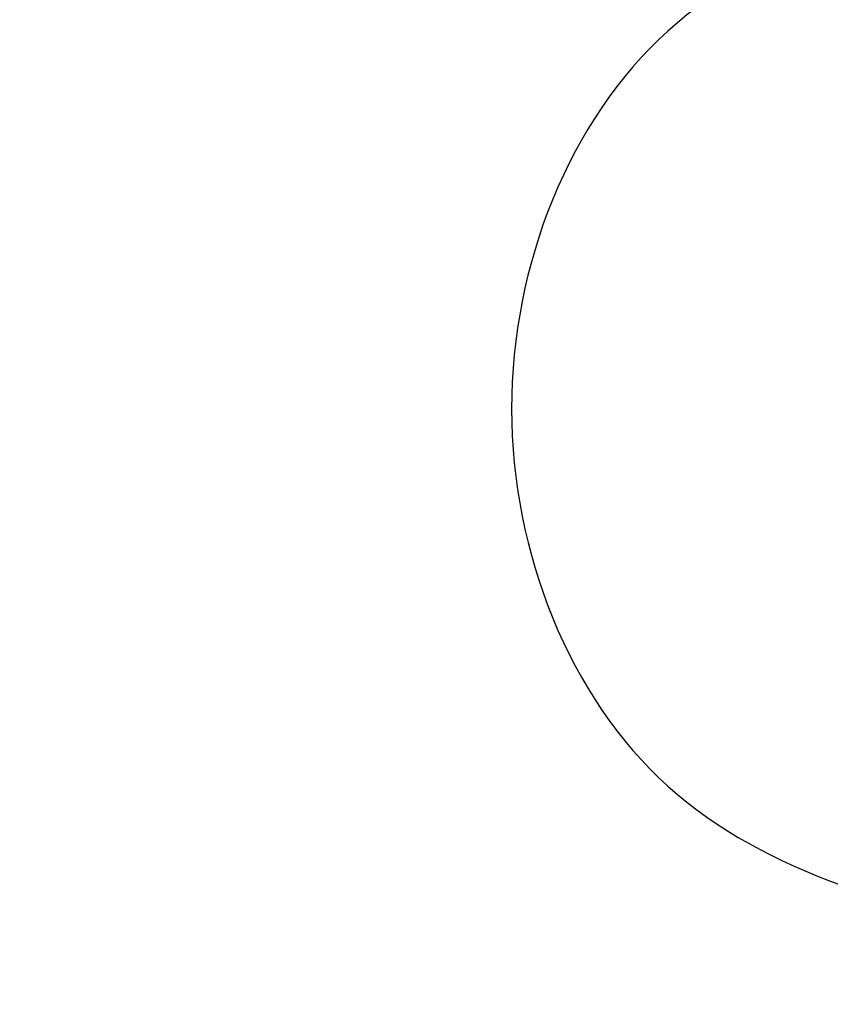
# Model space of a CAD drawing. Header units: inches. Extents: x -832 to -627, y -264 to 26.
# Tile 5 of 23: x -772.205 to -771.875, y -55.519 to -55.119. Entities that reach past the tile are written whole.
import ezdxf

# ---------------------------------------------------------------- set-up
doc = ezdxf.new("R2010")
doc.units = ezdxf.units.IN

# ---------------------------------------------------------------- blocks, each defined once
blk = doc.blocks.new('MEMBRANA__2', base_point=(-797.2500010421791, -81.75000026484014))
at = {"color": 7, "linetype": 'Continuous'}
for points in [[(-772.219693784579, -55.42816791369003), (-772.220831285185, -55.42689118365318), (-772.2219996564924, -55.42557657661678), (-772.2231985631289, -55.42422427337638), (-772.224427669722, -55.42283445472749), (-772.2256866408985, -55.42140730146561), (-772.2269751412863, -55.41994299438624), (-772.2282928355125, -55.41844171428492), (-772.2296393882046, -55.41690364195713), (-772.23101446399, -55.41532895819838), (-772.2324177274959, -55.41371784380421), (-772.2338488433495, -55.4120704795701), (-772.2353074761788, -55.4103870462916), (-772.2367932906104, -55.40866772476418), (-772.2383059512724, -55.40691269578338), (-772.2398451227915, -55.40512214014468), (-772.2414104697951, -55.40329623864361), (-772.2430016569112, -55.40143517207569), (-772.244618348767, -55.39953912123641), (-772.2462602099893, -55.3976082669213), (-772.2479269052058, -55.39564278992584), (-772.2496180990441, -55.39364287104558), (-772.2513334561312, -55.39160869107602), (-772.2530726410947, -55.38954043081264), (-772.2548353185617, -55.38743827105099), (-772.2566211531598, -55.38530239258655), (-772.2584298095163, -55.38313297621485), (-772.2602609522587, -55.3809302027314), (-772.262114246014, -55.37869425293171), (-772.2639893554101, -55.37642530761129), (-772.2658859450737, -55.37412354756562), (-772.2678036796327, -55.37178915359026), (-772.2697422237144, -55.3694223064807), (-772.2717012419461, -55.36702318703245), (-772.2736803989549, -55.36459197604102), (-772.2756793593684, -55.36212885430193), (-772.277697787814, -55.35963400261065), (-772.279735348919, -55.35710760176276), (-772.2817917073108, -55.35454983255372), (-772.2838665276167, -55.35196087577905), (-772.2859594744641, -55.34934091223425), (-772.2880702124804, -55.34669012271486), (-772.2901984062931, -55.34400868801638), (-772.2923437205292, -55.34129678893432), (-772.2945058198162, -55.33855460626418), (-772.2966843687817, -55.33578232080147), (-772.2988790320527, -55.33298011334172), (-772.301089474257, -55.33014816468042), (-772.3033153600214, -55.3272866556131), (-772.3055563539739, -55.32439576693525), (-772.3078121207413, -55.32147567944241), (-772.3100823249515, -55.31852657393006), (-772.3123666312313, -55.31554863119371), (-772.3146647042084, -55.31254203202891), (-772.3169762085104, -55.30950695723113), (-772.3193008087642, -55.3064435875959), (-772.3216381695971, -55.30335210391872), (-772.3239879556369, -55.30023268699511), (-772.3263498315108, -55.29708551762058), (-772.328723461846, -55.29391077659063), (-772.33110851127, -55.29070864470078), (-772.3335046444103, -55.28747930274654), (-772.3359115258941, -55.28422293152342), (-772.3383288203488, -55.28093971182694), (-772.3407561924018, -55.27762982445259), (-772.3431933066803, -55.2742934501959), (-772.3456398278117, -55.27093076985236), (-772.3480954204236, -55.2675419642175), (-772.3505597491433, -55.26412721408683), (-772.3530324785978, -55.26068670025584), (-772.355513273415, -55.25722060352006), (-772.3580017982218, -55.253729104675), (-772.3604977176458, -55.25021238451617), (-772.3630006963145, -55.24667062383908), (-772.365510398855, -55.24310400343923), (-772.3680264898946, -55.23951270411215), (-772.3705486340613, -55.23589690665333), (-772.3730764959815, -55.23225679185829), (-772.3756097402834, -55.22859254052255), (-772.3781480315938, -55.22490433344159), (-772.3806910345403, -55.22119235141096), (-772.3832384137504, -55.21745677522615), (-772.3857898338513, -55.21369778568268), (-772.3883449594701, -55.20991556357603), (-772.3909034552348, -55.20611028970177), (-772.3934649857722, -55.20228214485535), (-772.3960292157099, -55.19843130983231), (-772.3985958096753, -55.19455796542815), (-772.4011644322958, -55.19066229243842), (-772.4037347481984, -55.18674447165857), (-772.4063064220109, -55.18280468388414), (-772.4088791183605, -55.17884310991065), (-772.4114525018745, -55.1748599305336), (-772.4140262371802, -55.1708553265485), (-772.4165999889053, -55.16682947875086), (-772.4191734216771, -55.1627825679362), (-772.4217462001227, -55.15871477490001), (-772.4243179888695, -55.15462628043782), (-772.4268884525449, -55.15051726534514), (-772.4294572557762, -55.14638791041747), (-772.4320240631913, -55.14223839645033), (-772.4345885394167, -55.13806890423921), (-772.4371503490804, -55.13387961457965), (-772.4397091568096, -55.12967070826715), (-772.4422646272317, -55.12544236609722), (-772.4448164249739, -55.12119476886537), (-772.4473642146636, -55.1169280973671), (-772.4499076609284, -55.11264253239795), (-772.4524464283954, -55.10833825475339), (-772.4549801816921, -55.10401544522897), (-772.4575085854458, -55.09967428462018), (-772.4600313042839, -55.09531495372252), (-772.4625480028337, -55.09093763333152), (-772.4650583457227, -55.08654250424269), (-772.4675619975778, -55.08212974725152), (-772.4700586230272, -55.07769954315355), (-772.4725478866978, -55.07325207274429), (-772.4750294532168, -55.06878751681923), (-772.4775029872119, -55.06430605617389), (-772.4799681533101, -55.05980787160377), (-772.482424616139, -55.05529314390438), (-772.4848720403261, -55.05076205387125), (-772.4873100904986, -55.04621478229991), (-772.4897384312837, -55.0416515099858), (-772.4921567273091, -55.0370724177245), (-772.4945646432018, -55.03247768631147), (-772.4969618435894, -55.02786749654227), (-772.4993479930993, -55.02324202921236), (-772.5017227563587, -55.01860146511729), (-772.5040857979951, -55.01394598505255), (-772.506436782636, -55.00927576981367), (-772.5087753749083, -55.00459100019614), (-772.5111012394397, -54.99989185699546), (-772.5134140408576, -54.99517852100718), (-772.5157134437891, -54.99045117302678), (-772.5179991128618, -54.98570999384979), (-772.5202707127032, -54.98095516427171), (-772.5225279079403, -54.97618686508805), (-772.5247703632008, -54.97140527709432), (-772.5269977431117, -54.96661058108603), (-772.5292097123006, -54.96180295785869), (-772.5314059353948, -54.95698258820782), (-772.5335860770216, -54.95214965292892), (-772.5357498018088, -54.94730433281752), (-772.5378967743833, -54.94244680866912), (-772.5400266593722, -54.9375772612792), (-772.5421391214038, -54.93269587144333), (-772.5442338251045, -54.92780281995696), (-772.5463104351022, -54.92289828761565), (-772.5483686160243, -54.91798245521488), (-772.5504080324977, -54.91305550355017), (-772.5524283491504, -54.90811761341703), (-772.5544292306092, -54.90316896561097), (-772.5564103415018, -54.8982097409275), (-772.5583713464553, -54.89324012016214), (-772.5603119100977, -54.88826028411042), (-772.5622316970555, -54.8832704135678), (-772.5641303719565, -54.87827068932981), (-772.5660075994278, -54.87326129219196), (-772.5678630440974, -54.86824240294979), (-772.569696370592, -54.86321420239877), (-772.5715072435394, -54.85817687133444), (-772.5732953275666, -54.85313059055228), (-772.5750602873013, -54.84807554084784), (-772.5768017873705, -54.8430119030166), (-772.578519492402, -54.8379398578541), (-772.5802130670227, -54.8328595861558), (-772.5818821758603, -54.82777126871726), (-772.5835264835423, -54.82267508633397), (-772.5851456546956, -54.81757121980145), (-772.5867393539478, -54.8124598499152), (-772.5883072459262, -54.80734115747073), (-772.5898489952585, -54.80221532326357), (-772.5913642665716, -54.7970825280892), (-772.5928527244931, -54.79194295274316), (-772.5943140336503, -54.78679677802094), (-772.5957478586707, -54.78164418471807), (-772.5971538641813, -54.77648535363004), (-772.5985317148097, -54.77132046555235), (-772.5998810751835, -54.76614970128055), (-772.6012016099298, -54.76097324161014), (-772.6024929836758, -54.75579126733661), (-772.6037548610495, -54.7506039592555), (-772.6049869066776, -54.74541149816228), (-772.6061887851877, -54.74021406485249), (-772.6073601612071, -54.73501184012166), (-772.6085006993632, -54.72980500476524), (-772.6096100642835, -54.72459373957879), (-772.6106879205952, -54.71937822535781), (-772.6117339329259, -54.71415864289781), (-772.6127477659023, -54.70893517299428), (-772.6137290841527, -54.70370799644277), (-772.6146775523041, -54.69847729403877), (-772.6155928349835, -54.69324324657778), (-772.6164378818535, -54.68822806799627), (-772.6172518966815, -54.68320914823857), (-772.6180345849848, -54.6781856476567), (-772.6187856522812, -54.67315672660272), (-772.6195048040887, -54.66812154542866), (-772.6201917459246, -54.66307926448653), (-772.6208461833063, -54.65802904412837), (-772.621467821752, -54.65297004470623), (-772.6220563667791, -54.64790142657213), (-772.6226115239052, -54.64282235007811), (-772.6231329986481, -54.6377319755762), (-772.6236204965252, -54.63262946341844), (-772.624073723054, -54.62751397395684), (-772.6244923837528, -54.62238466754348), (-772.6248761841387, -54.61724070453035), (-772.6252248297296, -54.61208124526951), (-772.6255380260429, -54.60690545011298), (-772.6258154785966, -54.60171247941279), (-772.626056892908, -54.59650149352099), (-772.6262619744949, -54.59127165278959), (-772.626430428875, -54.58602211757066), (-772.6265619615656, -54.5807520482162), (-772.6266562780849, -54.57546060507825), (-772.62671308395, -54.57014694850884), (-772.626732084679, -54.56481023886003), (-772.6267130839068, -54.56043244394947), (-772.6266562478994, -54.55606375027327), (-772.6265618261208, -54.55170462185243), (-772.6264300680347, -54.54735552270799), (-772.6262612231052, -54.543016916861), (-772.6260555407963, -54.53868926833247), (-772.6258132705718, -54.53437304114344), (-772.6255346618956, -54.53006869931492), (-772.625219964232, -54.52577670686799), (-772.6248694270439, -54.52149752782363), (-772.6244832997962, -54.51723162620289), (-772.6240618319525, -54.51297946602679), (-772.6236052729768, -54.50874151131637), (-772.6231138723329, -54.50451822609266), (-772.6225878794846, -54.50031007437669), (-772.6220275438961, -54.4961175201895), (-772.6214331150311, -54.4919410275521), (-772.6208048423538, -54.48778106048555), (-772.6201429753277, -54.48363808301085), (-772.619447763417, -54.47951255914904), (-772.6187194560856, -54.47540495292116), (-772.6179583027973, -54.47131572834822), (-772.6171645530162, -54.46724534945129), (-772.6163384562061, -54.46319428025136), (-772.615480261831, -54.45916298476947), (-772.6145902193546, -54.45515192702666), (-772.613668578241, -54.45116157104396), (-772.612715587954, -54.44719238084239), (-772.611731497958, -54.443244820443), (-772.6107165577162, -54.4393193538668), (-772.6096710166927, -54.43541644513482), (-772.6084636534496, -54.43107123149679), (-772.6072185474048, -54.42675482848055), (-772.6059360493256, -54.42246715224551), (-772.6046165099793, -54.41820811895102), (-772.6032602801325, -54.41397764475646), (-772.6018677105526, -54.40977564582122), (-772.6004391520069, -54.40560203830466), (-772.5989749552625, -54.40145673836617), (-772.5974754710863, -54.39733966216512), (-772.5959410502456, -54.39325072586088), (-772.5943720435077, -54.38918984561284), (-772.5927688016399, -54.38515693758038), (-772.5911316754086, -54.38115191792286), (-772.5894610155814, -54.37717470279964), (-772.5877571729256, -54.37322520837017), (-772.586020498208, -54.36930335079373), (-772.5842513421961, -54.36540904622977), (-772.5824500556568, -54.36154221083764), (-772.580616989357, -54.35770276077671), (-772.5787524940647, -54.35389061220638), (-772.5768569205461, -54.350105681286), (-772.5749306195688, -54.34634788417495), (-772.5729739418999, -54.34261713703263), (-772.5709872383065, -54.33891335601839), (-772.568970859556, -54.33523645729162), (-772.5669251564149, -54.33158635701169), (-772.5648504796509, -54.32796297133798), (-772.562747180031, -54.32436621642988), (-772.5606156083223, -54.32079600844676), (-772.5584561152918, -54.31725226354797), (-772.5562690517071, -54.31373489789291), (-772.5540547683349, -54.31024382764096), (-772.5518136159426, -54.30677896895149), (-772.5495459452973, -54.30334023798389), (-772.547252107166, -54.29992755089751), (-772.5449324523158, -54.29654082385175), (-772.542587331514, -54.29317997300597), (-772.5402170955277, -54.28984491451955), (-772.537822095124, -54.28653556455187), (-772.5354026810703, -54.28325183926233), (-772.5329592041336, -54.27999365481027), (-772.5304920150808, -54.27676092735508), (-772.5280014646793, -54.27355357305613), (-772.5254879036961, -54.27037150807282), (-772.5229516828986, -54.26721464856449), (-772.5203931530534, -54.26408291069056), (-772.5178126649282, -54.26097621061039), (-772.5152105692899, -54.25789446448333), (-772.5125872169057, -54.25483758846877), (-772.5099429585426, -54.25180549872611), (-772.5072781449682, -54.24879811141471), (-772.5045931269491, -54.24581534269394), (-772.5018882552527, -54.2428571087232), (-772.4991638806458, -54.23992332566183), (-772.4964203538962, -54.23701390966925), (-772.4936580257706, -54.2341287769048), (-772.490877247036, -54.23126784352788), (-772.48807836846, -54.22843102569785), (-772.4852617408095, -54.2256182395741), (-772.4824277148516, -54.22282940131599), (-772.4795766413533, -54.22006442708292), (-772.4767088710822, -54.21732323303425), (-772.473824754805, -54.21460573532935), (-772.4709246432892, -54.21191185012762), (-772.4680088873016, -54.20924149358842), (-772.4650778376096, -54.20659458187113), (-772.4621318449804, -54.20397103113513), (-772.4591712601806, -54.2013707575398), (-772.456196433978, -54.1987936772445), (-772.4532077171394, -54.19623970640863), (-772.450205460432, -54.19370876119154), (-772.447190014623, -54.19120075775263), (-772.4441617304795, -54.18871561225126), (-772.4411209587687, -54.18625324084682), (-772.4380680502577, -54.18381355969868), (-772.4350033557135, -54.18139648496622), (-772.4319272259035, -54.17900193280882), (-772.4288400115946, -54.17662981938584), (-772.4257420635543, -54.17428006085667), (-772.4226337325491, -54.17195257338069), (-772.419515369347, -54.16964727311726), (-772.4163873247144, -54.16736407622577), (-772.4132499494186, -54.16510289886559), (-772.410103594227, -54.16286365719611), (-772.4069486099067, -54.1606462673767), (-772.4037853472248, -54.15845064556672), (-772.4006141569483, -54.15627670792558), (-772.3974353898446, -54.15412437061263), (-772.3942493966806, -54.15199354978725), (-772.3910565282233, -54.14988416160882), (-772.3878571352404, -54.14779612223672), (-772.3846515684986, -54.14572934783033), (-772.3814401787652, -54.14368375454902), (-772.378223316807, -54.14165925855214), (-772.3750013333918, -54.13965577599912), (-772.3717745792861, -54.13767322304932), (-772.3685434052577, -54.1357115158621), (-772.3653081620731, -54.13377057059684), (-772.3620692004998, -54.13185030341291), (-772.3588268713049, -54.12995063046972), (-772.3555815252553, -54.12807146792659), (-772.3523335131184, -54.12621273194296), (-772.3490831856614, -54.12437433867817), (-772.3458308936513, -54.1225562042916), (-772.3425769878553, -54.12075824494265), (-772.3393218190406, -54.11898037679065), (-772.3360657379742, -54.11722251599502), (-772.3328090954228, -54.11548457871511), (-772.3295522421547, -54.11376648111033), (-772.3262955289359, -54.11206813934), (-772.3230393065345, -54.11038946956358), (-772.3197839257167, -54.10873038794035), (-772.3165297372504, -54.10709081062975), (-772.3132770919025, -54.10547065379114), (-772.31002634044, -54.1038698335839), (-772.30677783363, -54.10228826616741), (-772.30353192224, -54.10072586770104), (-772.3002889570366, -54.09918255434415), (-772.2970492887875, -54.09765824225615), (-772.2938132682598, -54.09615284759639), (-772.2905812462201, -54.09466628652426), (-772.2873535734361, -54.09319847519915), (-772.2841306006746, -54.09174932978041), (-772.2809126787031, -54.09031876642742), (-772.2777001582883, -54.08890670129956), (-772.2744933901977, -54.08751305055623), (-772.2712927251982, -54.08613773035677), (-772.2680985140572, -54.08478065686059), (-772.2649111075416, -54.08344174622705), (-772.2617308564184, -54.08212091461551), (-772.2585581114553, -54.08081807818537), (-772.255393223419, -54.07953315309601), (-772.2522365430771, -54.07826605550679), (-772.2490884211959, -54.07701670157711), (-772.2459492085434, -54.07578500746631), (-772.242819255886, -54.07457088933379), (-772.2396989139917, -54.07337426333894), (-772.2365885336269, -54.0721950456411), (-772.233488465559, -54.07103315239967), (-772.2303990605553, -54.06988849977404), (-772.2273206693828, -54.06876100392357), (-772.2242536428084, -54.06765058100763), (-772.2211983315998, -54.06655714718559), (-772.2181550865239, -54.06548061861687), (-772.2151242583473, -54.06442091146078), (-772.212106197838, -54.06337794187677), (-772.2091012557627, -54.06235162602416), (-772.2061097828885, -54.06134188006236), (-772.2031321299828, -54.06034862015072), (-772.2001686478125, -54.05937176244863), (-772.1972196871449, -54.05841122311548), (-772.194285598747, -54.05746691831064), (-772.191366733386, -54.05653876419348), (-772.1884634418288, -54.05562667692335), (-772.1855760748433, -54.05473057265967), (-772.1827049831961, -54.05385036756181), (-772.179850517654, -54.05298597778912), (-772.1770130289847, -54.052137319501), (-772.1741928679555, -54.05130430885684), (-772.1713903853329, -54.05048686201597), (-772.1686059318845, -54.04968489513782), (-772.1658398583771, -54.04889832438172), (-772.163092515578, -54.04812706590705), (-772.1603642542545, -54.04737103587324), (-772.1576554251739, -54.04663015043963), (-772.1549663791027, -54.04590432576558), (-772.1522974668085, -54.04519347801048), (-772.1496490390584, -54.04449752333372), (-772.1470214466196, -54.04381637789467), (-772.144415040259, -54.0431499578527), (-772.141830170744, -54.0424981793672), (-772.1392671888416, -54.04186095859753), (-772.1367264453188, -54.04123821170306), (-772.1342082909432, -54.0406298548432), (-772.1317130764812, -54.04003580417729), (-772.1292411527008, -54.03945597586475), (-772.1267928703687, -54.0388902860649), (-772.124368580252, -54.03833865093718), (-772.1219686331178, -54.0378009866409), (-772.1195933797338, -54.0372772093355), (-772.1172431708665, -54.03676723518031), (-772.1149183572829, -54.03627098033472), (-772.1126192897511, -54.03578836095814), (-772.110346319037, -54.03531929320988), (-772.1080997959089, -54.03486369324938), (-772.1058800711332, -54.03442147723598), (-772.1036874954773, -54.03399256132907), (-772.1015224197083, -54.03357686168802), (-772.0993851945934, -54.03317429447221), (-772.0972761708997, -54.03278477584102), (-772.0951956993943, -54.03240822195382), (-772.0931441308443, -54.03204454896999), (-772.091121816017, -54.03169367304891), (-772.0891291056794, -54.03135551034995), (-772.0871663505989, -54.0310299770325), (-772.0852339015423, -54.03071698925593), (-772.0833321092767, -54.0304164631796), (-772.0814613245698, -54.03012831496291), (-772.0796218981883, -54.02985246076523), (-772.0778141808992, -54.02958881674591), (-772.0760385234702, -54.02933729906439), (-772.074295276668, -54.02909782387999), (-772.0725847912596, -54.02887030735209), (-772.0709074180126, -54.02865466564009), (-772.0692635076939, -54.02845081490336), (-772.0676534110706, -54.02825867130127), (-772.0660774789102, -54.02807815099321), (-772.0645360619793, -54.02790917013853), (-772.0630295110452, -54.02775164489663), (-772.0615581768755, -54.02760549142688), (-772.0601224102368, -54.02747062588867), (-772.0587225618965, -54.02734696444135), (-772.0573589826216, -54.02723442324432), (-772.0566107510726, -54.02717621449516), (-772.0558713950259, -54.02712145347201), (-772.0551383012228, -54.0270701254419), (-772.0544088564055, -54.02702221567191), (-772.0536804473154, -54.02697770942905), (-772.052950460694, -54.0269365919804), (-772.0522162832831, -54.02689884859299), (-772.0514753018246, -54.02686446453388), (-772.0507249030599, -54.02683342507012), (-772.0499624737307, -54.02680571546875), (-772.0491854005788, -54.02678132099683), (-772.0483910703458, -54.0267602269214), (-772.0475768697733, -54.02674241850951), (-772.0467401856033, -54.02672788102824), (-772.045878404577, -54.02671659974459), (-772.0449889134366, -54.02670855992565), (-772.0440690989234, -54.02670374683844), (-772.0431163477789, -54.02670214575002), (-772.0429533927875, -54.02670272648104), (-772.0427570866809, -54.02670446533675), (-772.0425291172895, -54.02670735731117), (-772.0422711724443, -54.02671139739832), (-772.0419849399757, -54.02671658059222), (-772.041672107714, -54.02672290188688), (-772.0413343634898, -54.0267303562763), (-772.0409733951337, -54.02673893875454), (-772.0405908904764, -54.0267486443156), (-772.0401885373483, -54.02675946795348), (-772.0397680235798, -54.02677140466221), (-772.0393310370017, -54.0267844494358), (-772.0388792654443, -54.02679859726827), (-772.0384143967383, -54.02681384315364), (-772.037938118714, -54.0268301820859), (-772.0374521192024, -54.02684760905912), (-772.0369580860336, -54.02686611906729), (-772.036457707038, -54.02688570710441), (-772.0359526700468, -54.0269063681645), (-772.0354446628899, -54.0269280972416), (-772.0349353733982, -54.0269508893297), (-772.0326568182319, -54.02706595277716), (-772.0303867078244, -54.02720181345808), (-772.0281253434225, -54.02735802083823), (-772.025873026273, -54.02753412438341), (-772.0236300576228, -54.02772967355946), (-772.0213967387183, -54.02794421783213), (-772.0191733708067, -54.02817730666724), (-772.0169602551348, -54.0284284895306), (-772.0147576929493, -54.02869731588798), (-772.012565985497, -54.02898333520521), (-772.0103854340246, -54.02928609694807), (-772.0082163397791, -54.02960515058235), (-772.006059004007, -54.02994004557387), (-772.0039137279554, -54.03029033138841), (-772.001780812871, -54.03065555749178), (-771.9996605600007, -54.03103527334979), (-771.9975532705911, -54.03142902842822), (-771.995459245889, -54.03183637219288), (-771.9933787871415, -54.03225685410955), (-771.991312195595, -54.03269002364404), (-771.9892597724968, -54.03313543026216), (-771.9872218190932, -54.0335926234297), (-771.9851986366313, -54.03406115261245), (-771.9831905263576, -54.03454056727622), (-771.9811977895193, -54.03503041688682), (-771.979220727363, -54.03553025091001), (-771.9772596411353, -54.03603961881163), (-771.9753148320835, -54.03655807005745), (-771.973386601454, -54.03708515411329), (-771.9714752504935, -54.03762042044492), (-771.9695810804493, -54.03816341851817), (-771.9677043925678, -54.03871369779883), (-771.965845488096, -54.03927080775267), (-771.9640046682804, -54.03983429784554), (-771.9621822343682, -54.0404037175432), (-771.9603784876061, -54.04097861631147), (-771.9585937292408, -54.04155854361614), (-771.9568282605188, -54.042143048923), (-771.9550823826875, -54.04273168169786), (-771.9533563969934, -54.04332399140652), (-771.9516506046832, -54.04391952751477), (-771.9499653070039, -54.04451783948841), (-771.9483008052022, -54.04511847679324), (-771.946657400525, -54.04572098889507), (-771.9450353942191, -54.04632492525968), (-771.9434350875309, -54.04692983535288), (-771.9418567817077, -54.04753526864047), (-771.9403007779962, -54.04814077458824), (-771.9387673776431, -54.048745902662), (-771.937256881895, -54.04935020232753), (-771.9357695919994, -54.04995322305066), (-771.9343058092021, -54.05055451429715), (-771.9328658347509, -54.05115362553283), (-771.9314499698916, -54.05175010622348), (-771.9300585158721, -54.05234350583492), (-771.9286917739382, -54.05293337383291), (-771.9273500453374, -54.05351925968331), (-771.9260336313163, -54.05410071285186), (-771.9247428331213, -54.05467728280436), (-771.9234779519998, -54.05524851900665), (-771.9222392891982, -54.05581397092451), (-771.9210271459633, -54.05637318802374), (-771.9198418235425, -54.05692571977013), (-771.9186836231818, -54.05747111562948), (-771.9175528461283, -54.0580089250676), (-771.9164497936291, -54.05853869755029), (-771.9153747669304, -54.05905998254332), (-771.9143280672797, -54.05957232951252), (-771.9133099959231, -54.06007528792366), (-771.9123208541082, -54.06056840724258), (-771.9113609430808, -54.06105123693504), (-771.9104305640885, -54.06152332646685), (-771.9095300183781, -54.06198422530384), (-771.9086596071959, -54.06243348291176), (-771.9078196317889, -54.06287064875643), (-771.9070103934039, -54.06329527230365), (-771.9062321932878, -54.06370690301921), (-771.9054853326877, -54.06410509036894), (-771.9047701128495, -54.06448938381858), (-771.904086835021, -54.06485933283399), (-771.9034358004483, -54.06521448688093), (-771.9028173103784, -54.0655543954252), (-771.9022316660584, -54.06587860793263), (-771.9016791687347, -54.066186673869), (-771.9011601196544, -54.06647814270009), (-771.9006748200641, -54.06675256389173), (-771.9002235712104, -54.06700948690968), (-771.8998066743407, -54.06724846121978), (-771.8994244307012, -54.06746903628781), (-771.8990771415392, -54.06767076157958), (-771.8987651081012, -54.06785318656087), (-771.8984886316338, -54.06801586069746), (-771.8982480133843, -54.06815833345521), (-771.8980435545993, -54.06828015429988), (-771.8978755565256, -54.06838087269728), (-771.8977443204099, -54.06846003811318), (-771.8976501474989, -54.0685172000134), (-771.8975933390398, -54.06855190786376), (-771.897574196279, -54.06856371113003)], [(-771.7878507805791, -55.05954245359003), (-771.9413298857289, -55.12319012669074), (-772.004891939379, -55.27675180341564), (-771.941329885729, -55.43016986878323), (-771.7878507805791, -55.49379702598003)], [(-771.636610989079, -55.70859887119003), (-771.6378887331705, -55.70973962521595), (-771.6392044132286, -55.71091123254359), (-771.6405578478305, -55.71211335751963), (-771.6419488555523, -55.71334566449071), (-771.6433772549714, -55.71460781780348), (-771.6448428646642, -55.71589948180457), (-771.6463455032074, -55.71722032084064), (-771.6478849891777, -55.71856999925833), (-771.6494611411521, -55.71994818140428), (-771.6510737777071, -55.72135453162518), (-771.6527227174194, -55.72278871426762), (-771.6544077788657, -55.72425039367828), (-771.6561287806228, -55.72573923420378), (-771.6578855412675, -55.72725490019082), (-771.6596778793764, -55.72879705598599), (-771.6615056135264, -55.73036536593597), (-771.6633685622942, -55.73195949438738), (-771.665266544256, -55.7335791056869), (-771.6671993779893, -55.73522386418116), (-771.6691668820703, -55.7368934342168), (-771.6711688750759, -55.73858748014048), (-771.6732051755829, -55.74030566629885), (-771.675275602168, -55.74204765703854), (-771.6773799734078, -55.7438131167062), (-771.6795181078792, -55.7456017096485), (-771.6816898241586, -55.74741310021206), (-771.6838949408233, -55.74924695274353), (-771.6861332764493, -55.75110293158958), (-771.688404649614, -55.75298070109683), (-771.6907088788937, -55.75487992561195), (-771.693045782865, -55.75680026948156), (-771.6954151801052, -55.75874139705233), (-771.6978168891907, -55.7607029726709), (-771.700250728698, -55.76268466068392), (-771.7027165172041, -55.76468612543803), (-771.7052140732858, -55.76670703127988), (-771.7077432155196, -55.76874704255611), (-771.7103037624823, -55.77080582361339), (-771.7128955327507, -55.77288303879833), (-771.7155183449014, -55.77497835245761), (-771.7181720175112, -55.77709142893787), (-771.720856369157, -55.77922193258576), (-771.7235712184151, -55.78136952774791), (-771.7263163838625, -55.78353387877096), (-771.7290916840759, -55.78571465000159), (-771.7318969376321, -55.78791150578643), (-771.7347319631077, -55.79012411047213), (-771.7375965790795, -55.79235212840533), (-771.7404906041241, -55.79459522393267), (-771.7434138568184, -55.79685306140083), (-771.7463661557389, -55.79912530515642), (-771.7493473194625, -55.80141161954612), (-771.7523571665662, -55.80371166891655), (-771.755395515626, -55.80602511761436), (-771.7584621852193, -55.80835162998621), (-771.7615569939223, -55.81069087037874), (-771.7646797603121, -55.8130425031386), (-771.7678303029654, -55.81540619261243), (-771.7710084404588, -55.81778160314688), (-771.774213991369, -55.8201683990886), (-771.7774467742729, -55.82256624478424), (-771.7807066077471, -55.82497480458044), (-771.7839933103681, -55.82739374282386), (-771.787306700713, -55.82982272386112), (-771.7906465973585, -55.8322614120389), (-771.7940128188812, -55.83470947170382), (-771.7974051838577, -55.83716656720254), (-771.8008235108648, -55.83963236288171), (-771.8042676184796, -55.84210652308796), (-771.8077373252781, -55.84458871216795), (-771.8112324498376, -55.84707859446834), (-771.8147528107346, -55.84957583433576), (-771.818298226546, -55.85208009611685), (-771.8218685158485, -55.85459104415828), (-771.8254634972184, -55.85710834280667), (-771.8290829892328, -55.85963165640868), (-771.8327268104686, -55.86216064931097), (-771.8363947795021, -55.86469498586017), (-771.8400867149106, -55.86723433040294), (-771.8438024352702, -55.8697783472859), (-771.8475417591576, -55.87232670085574), (-771.8513045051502, -55.87487905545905), (-771.8550904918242, -55.87743507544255), (-771.8588995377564, -55.87999442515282), (-771.8627314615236, -55.88255676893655), (-771.8665860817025, -55.88512177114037), (-771.8704632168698, -55.88768909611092), (-771.8743626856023, -55.89025840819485), (-771.8782843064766, -55.89282937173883), (-771.8822278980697, -55.89540165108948), (-771.8861932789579, -55.89797491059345), (-771.8901802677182, -55.9005488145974), (-771.8941886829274, -55.90312302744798), (-771.898218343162, -55.90569721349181), (-771.9022690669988, -55.90827103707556), (-771.9063406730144, -55.91084416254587), (-771.9104329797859, -55.91341625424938), (-771.9145458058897, -55.91598697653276), (-771.9186789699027, -55.91855599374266), (-771.9228322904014, -55.92112297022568), (-771.9270055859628, -55.9236875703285), (-771.9311986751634, -55.92624945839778), (-771.9354113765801, -55.92880829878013), (-771.9396435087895, -55.93136375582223), (-771.9438948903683, -55.93391549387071), (-771.9481653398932, -55.93646317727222), (-771.9524546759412, -55.93900647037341), (-771.9567627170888, -55.94154503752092), (-771.9610892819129, -55.94407854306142), (-771.9654341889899, -55.94660665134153), (-771.9697972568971, -55.94912902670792), (-771.9741783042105, -55.95164533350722), (-771.9785771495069, -55.95415523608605), (-771.9829936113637, -55.95665839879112), (-771.987427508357, -55.95915448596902), (-771.9918786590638, -55.96164316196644), (-771.9963468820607, -55.96412409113), (-772.0008319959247, -55.96659693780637), (-772.0053338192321, -55.96906136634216), (-772.00985217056, -55.97151704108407), (-772.0143868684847, -55.97396362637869), (-772.0189377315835, -55.9764007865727), (-772.0235045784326, -55.97882818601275), (-772.028087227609, -55.98124548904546), (-772.0326854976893, -55.98365236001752), (-772.0372992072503, -55.98604846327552), (-772.0419281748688, -55.98843346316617), (-772.0465722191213, -55.99080702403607), (-772.0512311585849, -55.99316881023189), (-772.055904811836, -55.99551848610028), (-772.0605929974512, -55.99785571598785), (-772.0652955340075, -56.00018016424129), (-772.0700122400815, -56.00249149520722), (-772.0747429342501, -56.00478937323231), (-772.0794874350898, -56.00707346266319), (-772.0842455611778, -56.00934342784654), (-772.0890171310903, -56.01159893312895), (-772.093801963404, -56.01383964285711), (-772.0985998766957, -56.01606522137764), (-772.1034106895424, -56.0182753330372), (-772.1082342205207, -56.02046964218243), (-772.1130702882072, -56.02264781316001), (-772.1179187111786, -56.02480951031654), (-772.1227793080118, -56.02695439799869), (-772.1276518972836, -56.02908214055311), (-772.1325362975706, -56.03119240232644), (-772.1374323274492, -56.03328484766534), (-772.1423398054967, -56.03535914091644), (-772.1472585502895, -56.0374149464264), (-772.1521883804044, -56.03945192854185), (-772.1571291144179, -56.04146975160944), (-772.1620805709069, -56.04346807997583), (-772.1670425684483, -56.04544657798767), (-772.1720149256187, -56.04740490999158), (-772.1769974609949, -56.04934274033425), (-772.1819899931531, -56.0512597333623), (-772.1869923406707, -56.05315555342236), (-772.1920043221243, -56.05502986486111), (-772.1970257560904, -56.05688233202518), (-772.2020564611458, -56.05871261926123), (-772.2070962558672, -56.06052039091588), (-772.2121449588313, -56.06230531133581), (-772.2172023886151, -56.06406704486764), (-772.2222683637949, -56.06580525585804), (-772.2273427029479, -56.06751960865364), (-772.2324252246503, -56.06920976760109), (-772.2375157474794, -56.07087539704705), (-772.2426140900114, -56.07251616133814), (-772.2477200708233, -56.07413172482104), (-772.2528335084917, -56.07572175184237), (-772.2579542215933, -56.07728590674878), (-772.2630820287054, -56.07882385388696), (-772.2682167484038, -56.08033525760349), (-772.2733581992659, -56.08181978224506), (-772.2785061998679, -56.0832770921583), (-772.2836605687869, -56.08470685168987), (-772.2888211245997, -56.08610872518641), (-772.2939876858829, -56.08748237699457), (-772.299160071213, -56.08882747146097), (-772.3043380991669, -56.09014367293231), (-772.3095215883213, -56.0914306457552), (-772.3147103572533, -56.09268805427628), (-772.3199042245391, -56.09391556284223), (-772.3251030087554, -56.09511283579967), (-772.3303065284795, -56.09627953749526), (-772.3355146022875, -56.09741533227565), (-772.3407270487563, -56.09851988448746), (-772.3459436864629, -56.09959285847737), (-772.3511643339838, -56.10063391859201), (-772.3563888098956, -56.10164272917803), (-772.3616169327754, -56.10261895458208), (-772.3668485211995, -56.10356225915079), (-772.3720833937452, -56.10447230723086), (-772.3770637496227, -56.10530643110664), (-772.3820477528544, -56.10610989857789), (-772.3870362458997, -56.10688242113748), (-772.3920300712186, -56.10762371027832), (-772.3970300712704, -56.10833347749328), (-772.4020370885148, -56.10901143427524), (-772.4070519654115, -56.10965729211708), (-772.4120755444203, -56.11027076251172), (-772.4171086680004, -56.110851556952), (-772.4221521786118, -56.11139938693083), (-772.4272069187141, -56.11191396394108), (-772.4322737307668, -56.11239499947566), (-772.4373534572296, -56.11284220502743), (-772.4424469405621, -56.11325529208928), (-772.447555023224, -56.11363397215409), (-772.452678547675, -56.11397795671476), (-772.4578183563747, -56.11428695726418), (-772.4629752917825, -56.1145606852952), (-772.4681501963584, -56.11479885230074), (-772.4733439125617, -56.11500116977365), (-772.4785572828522, -56.11516734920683), (-772.4837911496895, -56.11529710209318), (-772.4890463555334, -56.11539013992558), (-772.4943237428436, -56.1154461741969), (-772.4996241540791, -56.11546491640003), (-772.5039728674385, -56.11544616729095), (-772.5083127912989, -56.11539008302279), (-772.5126434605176, -56.11529690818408), (-772.516964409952, -56.11516688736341), (-772.5212751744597, -56.11500026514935), (-772.5255752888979, -56.11479728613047), (-772.5298642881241, -56.11455819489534), (-772.5341417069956, -56.11428323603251), (-772.53840708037, -56.11397265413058), (-772.5426599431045, -56.11362669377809), (-772.5468998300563, -56.11324559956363), (-772.5511262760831, -56.11282961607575), (-772.5553388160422, -56.11237898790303), (-772.5595369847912, -56.11189395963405), (-772.5637203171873, -56.11137477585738), (-772.5678883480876, -56.11082168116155), (-772.5720406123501, -56.11023492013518), (-772.5761766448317, -56.10961473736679), (-772.5802959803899, -56.10896137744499), (-772.5843981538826, -56.10827508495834), (-772.5884827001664, -56.10755610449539), (-772.5925491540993, -56.10680468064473), (-772.5965970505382, -56.10602105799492), (-772.6006259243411, -56.10520548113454), (-772.6046353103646, -56.10435819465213), (-772.608624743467, -56.10347944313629), (-772.6125937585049, -56.10256947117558), (-772.6165418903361, -56.10162852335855), (-772.6204686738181, -56.10065684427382), (-772.6243736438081, -56.0996546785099), (-772.6282563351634, -56.09862227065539), (-772.6326099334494, -56.09742141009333), (-772.6369346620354, -56.09618271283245), (-772.641230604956, -56.09490653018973), (-772.6454978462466, -56.09359321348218), (-772.6497364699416, -56.0922431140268), (-772.6539465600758, -56.09085658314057), (-772.6581282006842, -56.08943397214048), (-772.6622814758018, -56.08797563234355), (-772.6664064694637, -56.08648191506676), (-772.6705032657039, -56.08495317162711), (-772.6745719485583, -56.0833897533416), (-772.6786126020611, -56.08179201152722), (-772.6826253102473, -56.08016029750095), (-772.6866101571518, -56.07849496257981), (-772.6905672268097, -56.0767963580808), (-772.6944966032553, -56.07506483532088), (-772.698398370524, -56.07330074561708), (-772.7022726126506, -56.07150444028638), (-772.7061194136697, -56.06967627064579), (-772.7099388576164, -56.06781658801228), (-772.7137310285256, -56.06592574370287), (-772.7174960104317, -56.06400408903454), (-772.7212338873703, -56.06205197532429), (-772.7249447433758, -56.06006975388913), (-772.7286286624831, -56.05805777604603), (-772.732285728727, -56.056016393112), (-772.7359160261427, -56.05394595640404), (-772.7395196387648, -56.05184681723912), (-772.7430966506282, -56.04971932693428), (-772.746647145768, -56.04756383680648), (-772.7501712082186, -56.04538069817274), (-772.7536689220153, -56.04317026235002), (-772.7571403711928, -56.04093288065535), (-772.7605856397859, -56.03866890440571), (-772.7640048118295, -56.03637868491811), (-772.7673979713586, -56.03406257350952), (-772.7707652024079, -56.03172092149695), (-772.7741065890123, -56.02935408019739), (-772.7774222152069, -56.02696240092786), (-772.7807121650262, -56.02454623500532), (-772.7839765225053, -56.02210593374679), (-772.7872153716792, -56.01964184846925), (-772.7904287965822, -56.01715433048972), (-772.7936168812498, -56.01464373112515), (-772.7967797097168, -56.0121104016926), (-772.7999173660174, -56.009554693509), (-772.8030299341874, -56.00697695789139), (-772.8061174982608, -56.00437754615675), (-772.8091801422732, -56.00175680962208), (-772.8122179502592, -55.99911509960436), (-772.8152310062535, -55.99645276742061), (-772.818219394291, -55.99377016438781), (-772.8211831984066, -55.99106764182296), (-772.8241225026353, -55.98834555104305), (-772.827037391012, -55.98560424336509), (-772.8299279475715, -55.98284407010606), (-772.8327942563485, -55.98006538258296), (-772.8356364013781, -55.97726853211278), (-772.838454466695, -55.97445387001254), (-772.841248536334, -55.97162174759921), (-772.8440186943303, -55.9687725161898), (-772.8467650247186, -55.96590652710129), (-772.8494876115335, -55.96302413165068), (-772.8521865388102, -55.96012568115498), (-772.8548618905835, -55.95721152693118), (-772.8575137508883, -55.95428202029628), (-772.8601422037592, -55.95133751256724), (-772.8627473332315, -55.9483783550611), (-772.8653292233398, -55.94540489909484), (-772.8678879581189, -55.94241749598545), (-772.8704236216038, -55.93941649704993), (-772.8729362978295, -55.93640225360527), (-772.8754260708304, -55.93337511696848), (-772.8778930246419, -55.93033543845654), (-772.8803372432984, -55.92728356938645), (-772.8827588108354, -55.92421986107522), (-772.8851578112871, -55.92114466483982), (-772.8875343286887, -55.91805833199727), (-772.889888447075, -55.91496121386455), (-772.892220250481, -55.91185366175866), (-772.8945298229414, -55.90873602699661), (-772.8968172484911, -55.90560866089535), (-772.8990826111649, -55.90247191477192), (-772.9013259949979, -55.89932613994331), (-772.9035474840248, -55.89617168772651), (-772.9057471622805, -55.89300890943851), (-772.9079251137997, -55.88983815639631), (-772.9100814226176, -55.88665977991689), (-772.9122161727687, -55.88347413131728), (-772.9143294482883, -55.88028156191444), (-772.916421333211, -55.87708242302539), (-772.9184919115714, -55.87387706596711), (-772.9205412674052, -55.87066584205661), (-772.9225694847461, -55.86744910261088), (-772.92457664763, -55.86422719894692), (-772.9265628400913, -55.86100048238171), (-772.9285281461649, -55.85776930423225), (-772.9304726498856, -55.85453401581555), (-772.9323964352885, -55.85129496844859), (-772.9342995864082, -55.84805251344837), (-772.9361821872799, -55.8448070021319), (-772.9380443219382, -55.84155878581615), (-772.9398860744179, -55.83830821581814), (-772.9417075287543, -55.83505564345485), (-772.9435087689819, -55.83180142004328), (-772.9452898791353, -55.82854589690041), (-772.94705094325, -55.82528942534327), (-772.9487920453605, -55.82203235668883), (-772.9505132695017, -55.81877504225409), (-772.9522146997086, -55.81551783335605), (-772.953896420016, -55.81226108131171), (-772.9555585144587, -55.80900513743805), (-772.9572010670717, -55.80575035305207), (-772.9588241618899, -55.80249707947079), (-772.9604278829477, -55.79924566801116), (-772.9620123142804, -55.79599646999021), (-772.9635775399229, -55.79274983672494), (-772.9651236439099, -55.78950611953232), (-772.9666507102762, -55.78626566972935), (-772.9681588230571, -55.78302883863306), (-772.9696480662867, -55.77979597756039), (-772.971118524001, -55.77656743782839), (-772.9725702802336, -55.77334357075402), (-772.9740034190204, -55.77012472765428), (-772.9754180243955, -55.76691125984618), (-772.9768141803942, -55.76370351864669), (-772.9781919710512, -55.76050185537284), (-772.9795514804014, -55.75730662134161), (-772.9808927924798, -55.75411816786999), (-772.9822159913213, -55.75093684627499), (-772.9835211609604, -55.74776300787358), (-772.9848083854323, -55.74459700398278), (-772.9860777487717, -55.74143918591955), (-772.9873293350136, -55.73828990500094), (-772.9885632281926, -55.73514951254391), (-772.989779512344, -55.73201835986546), (-772.9909782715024, -55.72889679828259), (-772.9921595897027, -55.72578517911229), (-772.9933235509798, -55.72268385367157), (-772.9944702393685, -55.71959317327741), (-772.9955997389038, -55.71651348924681), (-772.9967121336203, -55.71344515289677), (-772.9978075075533, -55.71038851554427), (-772.9988859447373, -55.70734392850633), (-772.999947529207, -55.70431174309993), (-773.0009923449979, -55.70129231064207), (-773.0020204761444, -55.69828598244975), (-773.0030320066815, -55.69529310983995), (-773.004027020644, -55.69231404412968), (-773.005005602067, -55.68934913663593), (-773.005967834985, -55.68639873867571), (-773.006913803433, -55.68346320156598), (-773.0078435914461, -55.68054287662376), (-773.0087572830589, -55.67763811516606), (-773.0096549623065, -55.67474926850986), (-773.0105367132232, -55.67187668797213), (-773.0114026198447, -55.66902072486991), (-773.0122527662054, -55.66618173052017), (-773.0130872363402, -55.66336005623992), (-773.0139061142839, -55.66055605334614), (-773.0147094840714, -55.65777007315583), (-773.0154974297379, -55.65500246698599), (-773.0162700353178, -55.65225358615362), (-773.0170273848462, -55.6495237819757), (-773.0177695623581, -55.64681340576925), (-773.018496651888, -55.64412280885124), (-773.0192087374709, -55.64145234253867), (-773.019905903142, -55.63880235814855), (-773.0205882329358, -55.63617320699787), (-773.0212558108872, -55.63356524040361), (-773.0219087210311, -55.63097880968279), (-773.0225470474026, -55.6284142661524), (-773.0231708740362, -55.62587196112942), (-773.023780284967, -55.62335224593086), (-773.0243753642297, -55.6208554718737), (-773.0249561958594, -55.61838199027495), (-773.0255228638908, -55.61593215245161), (-773.026075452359, -55.61350630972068), (-773.0266140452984, -55.61110481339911), (-773.0271387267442, -55.60872801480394), (-773.0276495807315, -55.60637626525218), (-773.0281466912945, -55.60404991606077), (-773.0286301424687, -55.60174931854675), (-773.0291000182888, -55.59947482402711), (-773.0295564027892, -55.59722678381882), (-773.0299993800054, -55.59500554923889), (-773.0304290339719, -55.59281147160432), (-773.0308454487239, -55.59064490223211), (-773.0312487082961, -55.58850619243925), (-773.031638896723, -55.58639569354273), (-773.03201609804, -55.58431375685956), (-773.0323803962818, -55.58226073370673), (-773.032731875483, -55.58023697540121), (-773.0330706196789, -55.57824283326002), (-773.033396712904, -55.57627865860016), (-773.0337102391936, -55.57434480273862), (-773.0340112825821, -55.57244161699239), (-773.0342999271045, -55.57056945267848), (-773.0345762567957, -55.56872866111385), (-773.0348403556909, -55.56691959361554), (-773.0350923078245, -55.56514260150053), (-773.0353321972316, -55.56339803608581), (-773.0355601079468, -55.56168624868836), (-773.0357761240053, -55.56000759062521), (-773.0359803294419, -55.55836241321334), (-773.0361728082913, -55.55675106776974), (-773.0363536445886, -55.5551739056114), (-773.0365229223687, -55.55363127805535), (-773.036680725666, -55.55212353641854), (-773.0368271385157, -55.55065103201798), (-773.0369622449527, -55.5492141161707), (-773.0370861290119, -55.54781314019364), (-773.037198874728, -55.54644845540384), (-773.0372572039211, -55.54569943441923), (-773.0373120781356, -55.54495930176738), (-773.0373635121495, -55.54422544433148), (-773.0374115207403, -55.54349524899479), (-773.0374561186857, -55.54276610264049), (-773.0374973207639, -55.54203539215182), (-773.0375351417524, -55.54130050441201), (-773.0375695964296, -55.54055882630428), (-773.0376006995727, -55.53980774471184), (-773.0376284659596, -55.53904464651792), (-773.0376529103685, -55.53826691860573), (-773.0376740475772, -55.53747194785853), (-773.0376918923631, -55.53665712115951), (-773.0377064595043, -55.53581982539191), (-773.0377177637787, -55.53495744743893), (-773.0377258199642, -55.53406737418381), (-773.0377306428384, -55.53314699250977), (-773.0377322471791, -55.53219368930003), (-773.0377316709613, -55.53203060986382), (-773.03772994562, -55.53183416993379), (-773.0377270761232, -55.53160605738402), (-773.0377230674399, -55.53134796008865), (-773.0377179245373, -55.53106156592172), (-773.0377116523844, -55.53074856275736), (-773.0377042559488, -55.53041063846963), (-773.0376957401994, -55.53004948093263), (-773.037686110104, -55.52966677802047), (-773.0376753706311, -55.52926421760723), (-773.0376635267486, -55.52884348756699), (-773.0376505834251, -55.52840627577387), (-773.0376365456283, -55.52795427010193), (-773.0376214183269, -55.52748915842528), (-773.0376052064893, -55.52701262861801), (-773.0375879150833, -55.52652636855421), (-773.0375695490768, -55.52603206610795), (-773.0375501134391, -55.52553140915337), (-773.0375296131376, -55.52502608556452), (-773.0375080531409, -55.52451778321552), (-773.0374854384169, -55.52400818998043), (-773.0373713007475, -55.52172872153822), (-773.0372365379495, -55.5194575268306), (-773.0370815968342, -55.51719491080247), (-773.0369069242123, -55.51494117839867), (-773.0367129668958, -55.51269663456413), (-773.0365001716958, -55.51046158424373), (-773.0362689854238, -55.50823633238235), (-773.0360198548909, -55.50602118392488), (-773.0357532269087, -55.5038164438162), (-773.0354695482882, -55.50162241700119), (-773.0351692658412, -55.49943940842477), (-773.0348528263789, -55.49726772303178), (-773.0345206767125, -55.49510766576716), (-773.0341732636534, -55.49295954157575), (-773.0338110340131, -55.49082365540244), (-773.0334344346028, -55.48870031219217), (-773.0330439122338, -55.48658981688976), (-773.0326399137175, -55.48449247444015), (-773.0322228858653, -55.48240858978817), (-773.0317932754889, -55.48033846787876), (-773.0313515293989, -55.47828241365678), (-773.0308980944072, -55.47624073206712), (-773.0304334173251, -55.47421372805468), (-773.0299579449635, -55.47220170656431), (-773.0294721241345, -55.47020497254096), (-773.028976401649, -55.46822383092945), (-773.0284712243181, -55.46625858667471), (-773.0279570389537, -55.46430954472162), (-773.0274342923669, -55.46237701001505), (-773.0269034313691, -55.4604612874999), (-773.0263649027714, -55.45856268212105), (-773.0258191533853, -55.45668149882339), (-773.0252666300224, -55.45481804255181), (-773.024707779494, -55.4529726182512), (-773.0241430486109, -55.45114553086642), (-773.0235728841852, -55.44933708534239), (-773.0229977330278, -55.44754758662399), (-773.02241804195, -55.4457773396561), (-773.0218342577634, -55.44402664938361), (-773.0212468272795, -55.4422958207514), (-773.0206561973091, -55.44058515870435), (-773.020062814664, -55.43889496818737), (-773.0194671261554, -55.43722555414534), (-773.0188695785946, -55.43557722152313), (-773.0182706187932, -55.43395027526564), (-773.0176706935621, -55.43234502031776), (-773.0170702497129, -55.43076176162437), (-773.0164697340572, -55.42920080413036), (-773.015869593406, -55.42766245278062), (-773.0152702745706, -55.42614701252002), (-773.0146722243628, -55.42465478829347), (-773.0140758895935, -55.42318608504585), (-773.0134817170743, -55.42174120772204), (-773.0128901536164, -55.4203204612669), (-773.0123016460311, -55.41892415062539), (-773.0117166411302, -55.41755258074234), (-773.0111355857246, -55.41620605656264), (-773.0105589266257, -55.41488488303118), (-773.009987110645, -55.41358936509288), (-773.0094205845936, -55.41231980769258), (-773.0088597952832, -55.4110765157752), (-773.0083051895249, -55.4098597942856), (-773.0077572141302, -55.40866994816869), (-773.0072163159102, -55.40750728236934), (-773.0066829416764, -55.40637210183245), (-773.0061575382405, -55.40526471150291), (-773.0056405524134, -55.40418541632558), (-773.0051324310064, -55.40313452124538), (-773.0046336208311, -55.40211233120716), (-773.0041445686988, -55.40111915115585), (-773.0036657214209, -55.40015528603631), (-773.0031975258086, -55.39922104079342), (-773.0027404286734, -55.3983167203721), (-773.0022948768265, -55.3974426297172), (-773.0018613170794, -55.39659907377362), (-773.0014401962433, -55.39578635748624), (-773.0010319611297, -55.39500478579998), (-773.0006370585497, -55.39425466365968), (-773.0002559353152, -55.39353629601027), (-772.9998890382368, -55.3928499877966), (-772.9995368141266, -55.39219604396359), (-772.9991997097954, -55.3915747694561), (-772.9988781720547, -55.39098646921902), (-772.998572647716, -55.39043144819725), (-772.9982835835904, -55.38991001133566), (-772.9980114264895, -55.38942246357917), (-772.9977566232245, -55.38896910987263), (-772.9975196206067, -55.38855025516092), (-772.9973008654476, -55.38816620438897), (-772.9971008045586, -55.38781726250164), (-772.9969198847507, -55.38750373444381), (-772.9967585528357, -55.38722592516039), (-772.9966172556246, -55.38698413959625), (-772.9964964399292, -55.38677868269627), (-772.9963965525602, -55.38660985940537), (-772.9963180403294, -55.3864779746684), (-772.996261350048, -55.38638333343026), (-772.9962269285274, -55.38632624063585), (-772.996215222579, -55.38630700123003)]]:
    blk.add_spline(points, degree=3, dxfattribs=at)
blk = doc.blocks.new('Scatola_Lae__3', base_point=(-798.4500010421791, -82.95000026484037))
blk.add_blockref('MEMBRANA__2', (-797.2500010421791, -81.75000026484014))
blk = doc.blocks.new('pannello_Comandi_a_muro__4', base_point=(-798.4500010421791, -82.95000026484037))
blk.add_blockref('Scatola_Lae__3', (-798.4500010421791, -82.95000026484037))
blk = doc.blocks.new('Davanti1', base_point=(-744.0000001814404, -43.99999999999))
blk.add_blockref('pannello_Comandi_a_muro__4', (-798.4500010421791, -82.95000026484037))

msp = doc.modelspace()

# ---------------------------------------------------------------- block references
msp.add_blockref('Davanti1', (-744.0000001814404, -43.99999999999))

doc.saveas('drawing.dxf')
